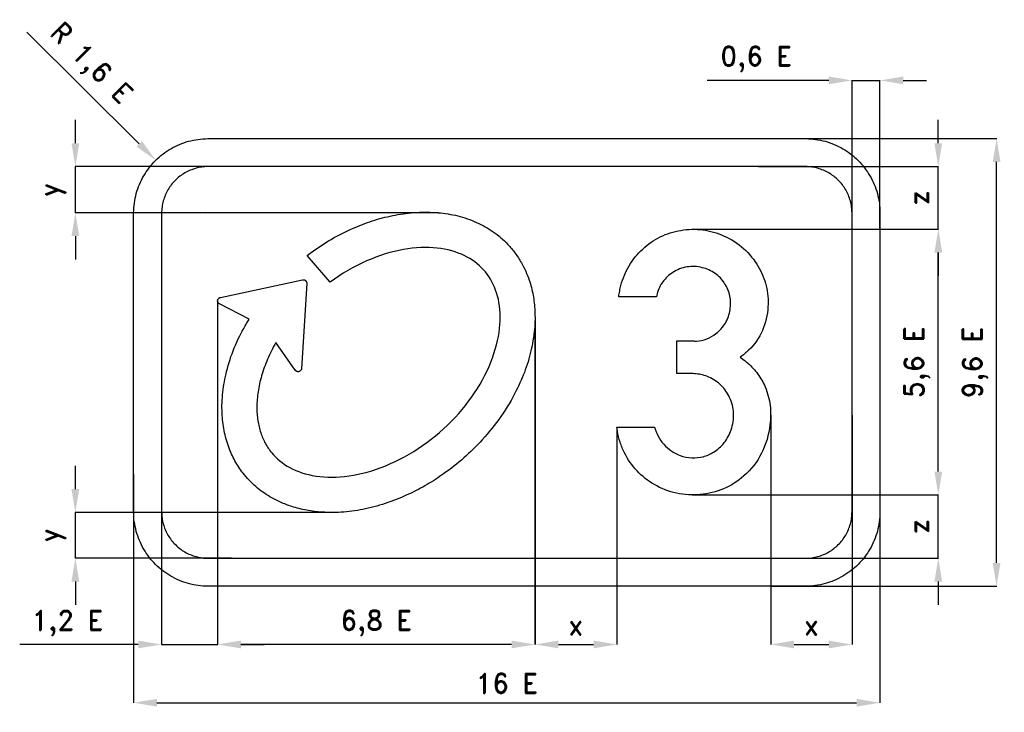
# Model space of a CAD drawing. Header units: millimetres. Extents: x -314 to 953, y 1822 to 3788.
# Tile 2 of 2: x -314 to 953, y 2897 to 3788. Entities that reach past the tile are written whole.
import ezdxf

# ---------------------------------------------------------------- set-up
doc = ezdxf.new("R2010")
doc.units = ezdxf.units.MM
doc.header["$LTSCALE"] = 5
doc.layers.add('Kóty', color=2, linetype='Continuous')
doc.layers.add('Značka', color=7, linetype='Continuous')
doc.styles.get("Standard").update_dxf_attribs({"font": 'romand.shx', "height": 25})
doc.dimstyles.get("Standard").update_dxf_attribs({"dimtxt": 25, "dimasz": 30, "dimexe": 0.18, "dimexo": 0.0625, "dimgap": 12.5, "dimtad": 1, "dimdec": 0, "dimzin": 0, "dimdsep": 46, "dimtxsty": 'Standard', "dimcen": 0.09, "dimadec": 0, "dimazin": 0, "dimtfac": 1, "dimtdec": 0, "dimtofl": 0, "dimtmove": 0, "dimatfit": 3, "dimfxl": 1, "dimtolj": 1, "dimtzin": 0, "dimarcsym": 0})

# ---------------------------------------------------------------- blocks, each defined once
blk = doc.blocks.new('*D0')
at = {"layer": 'Defpoints', "color": 0, "transparency": 16777216}
for p in [(-138.8, 3607.2), (-74.3, 3543)]:
    blk.add_point(p, dxfattribs=at)
at = {"layer": 'Kóty', "color": 0, "lineweight": -2, "transparency": 16777216}
for p, q in [((-304.5, 3772.1), (-160, 3628.3)), ((-74.4, 3543), (-74.2, 3543)), ((-74.3, 3542.9), (-74.3, 3543.1))]:
    blk.add_line(p, q, dxfattribs=at)
at = {"layer": 'Kóty', "color": 0, "transparency": 16777216}
blk.add_solid([(-156.5, 3631.9), (-163.6, 3624.8), (-138.8, 3607.2)], dxfattribs=at)
at = {"layer": 'Kóty', "color": 0, "transparency": 16777216, "insert": (-223.6, 3730.2), "char_height": 25, "attachment_point": 5, "rotation": 315.1372}
blk.add_mtext('\\A1;R 1,6 E', dxfattribs=at)
blk = doc.blocks.new('*D2')
at = {"layer": 'Defpoints', "color": 0, "transparency": 16777216}
for p in [(550.7, 3518.4), (867.8, 3518.4), (551.4, 3176.5)]:
    blk.add_point(p, dxfattribs=at)
at = {"layer": 'Kóty', "color": 0, "lineweight": -2, "transparency": 16777216}
for p, q in [((550.7, 3518.4), (868, 3518.4)), ((867.8, 3206.5), (867.8, 3488.4)), ((551.4, 3176.5), (868, 3176.5))]:
    blk.add_line(p, q, dxfattribs=at)
at = {"layer": 'Kóty', "color": 0, "transparency": 16777216}
for points in [[(862.8, 3488.4), (872.8, 3488.4), (867.8, 3518.4)], [(862.8, 3206.5), (872.8, 3206.5), (867.8, 3176.5)]]:
    blk.add_solid(points, dxfattribs=at)
at = {"layer": 'Kóty', "color": 0, "transparency": 16777216, "insert": (840.4, 3347.4), "char_height": 25, "attachment_point": 5, "rotation": 90}
blk.add_mtext('\\A1;5,6 E', dxfattribs=at)
blk = doc.blocks.new('*D3')
at = {"layer": 'Defpoints', "color": 0, "transparency": 16777216}
for p in [(652.6, 3635), (942.8, 3635), (652.6, 3059)]:
    blk.add_point(p, dxfattribs=at)
at = {"layer": 'Kóty', "color": 0, "lineweight": -2, "transparency": 16777216}
for p, q in [((652.6, 3635), (943, 3635)), ((942.8, 3089), (942.8, 3605)), ((652.6, 3059), (943, 3059))]:
    blk.add_line(p, q, dxfattribs=at)
at = {"layer": 'Kóty', "color": 0, "transparency": 16777216}
for points in [[(937.8, 3605), (947.8, 3605), (942.8, 3635)], [(937.8, 3089), (947.8, 3089), (942.8, 3059)]]:
    blk.add_solid(points, dxfattribs=at)
at = {"layer": 'Kóty', "color": 0, "transparency": 16777216, "insert": (915.4, 3347), "char_height": 25, "attachment_point": 5, "rotation": 90}
blk.add_mtext('\\A1;9,6 E', dxfattribs=at)
blk = doc.blocks.new('*D4')
at = {"layer": 'Defpoints', "color": 0, "transparency": 16777216}
for p in [(349.1, 3401.5), (454.4, 3263.7), (454.4, 2984)]:
    blk.add_point(p, dxfattribs=at)
at = {"layer": 'Kóty', "color": 0, "lineweight": -2, "transparency": 16777216}
for p, q in [((349.1, 3401.5), (349.1, 2983.8)), ((454.4, 3263.6), (454.4, 2983.8)), ((379.1, 2984), (424.4, 2984))]:
    blk.add_line(p, q, dxfattribs=at)
at = {"layer": 'Kóty', "color": 0, "transparency": 16777216}
for points in [[(379.1, 2989), (379.1, 2979), (349.1, 2984)], [(424.4, 2989), (424.4, 2979), (454.4, 2984)]]:
    blk.add_solid(points, dxfattribs=at)
at = {"layer": 'Kóty', "color": 0, "transparency": 16777216, "insert": (401.7, 3009), "char_height": 25, "attachment_point": 5}
blk.add_mtext('\\A1;x', dxfattribs=at)
blk = doc.blocks.new('*D5')
at = {"layer": 'Defpoints', "color": 0, "transparency": 16777216}
for p in [(652.2, 3279), (756.8, 3279), (756.8, 2984)]:
    blk.add_point(p, dxfattribs=at)
at = {"layer": 'Kóty', "color": 0, "lineweight": -2, "transparency": 16777216}
for p, q in [((652.2, 3279), (652.2, 2983.8)), ((756.8, 3279), (756.8, 2983.8)), ((682.2, 2984), (726.8, 2984))]:
    blk.add_line(p, q, dxfattribs=at)
at = {"layer": 'Kóty', "color": 0, "transparency": 16777216}
for points in [[(682.2, 2989), (682.2, 2979), (652.2, 2984)], [(726.8, 2989), (726.8, 2979), (756.8, 2984)]]:
    blk.add_solid(points, dxfattribs=at)
at = {"layer": 'Kóty', "color": 0, "transparency": 16777216, "insert": (704.5, 3009), "char_height": 25, "attachment_point": 5}
blk.add_mtext('\\A1;x', dxfattribs=at)
blk = doc.blocks.new('*D6')
at = {"layer": 'Defpoints', "color": 0, "transparency": 16777216}
for p in [(756.8, 3710), (756.8, 3519.8), (792.8, 3519.8)]:
    blk.add_point(p, dxfattribs=at)
at = {"layer": 'Kóty', "color": 0, "lineweight": -2, "transparency": 16777216}
for p, q in [((726.8, 3710), (570.6, 3710)), ((756.8, 3519.8), (756.8, 3710.1)), ((792.8, 3519.8), (792.8, 3710.1)), ((822.8, 3710), (852.8, 3710))]:
    blk.add_line(p, q, dxfattribs=at)
at = {"layer": 'Kóty', "color": 0, "transparency": 16777216}
for points in [[(726.8, 3715), (726.8, 3705), (756.8, 3710)], [(822.8, 3715), (822.8, 3705), (792.8, 3710)]]:
    blk.add_solid(points, dxfattribs=at)
at = {"layer": 'Kóty', "color": 0, "transparency": 16777216, "insert": (633.7, 3737.3), "char_height": 25, "attachment_point": 5}
blk.add_mtext('\\A1;0,6 E', dxfattribs=at)
blk = doc.blocks.new('*D7')
at = {"layer": 'Defpoints', "color": 0, "transparency": 16777216}
for p in [(-167.2, 3202.7), (792.8, 3202.7), (792.8, 2909)]:
    blk.add_point(p, dxfattribs=at)
at = {"layer": 'Kóty', "color": 0, "lineweight": -2, "transparency": 16777216}
for p, q in [((-167.2, 3202.7), (-167.2, 2908.8)), ((792.8, 3202.7), (792.8, 2908.8)), ((-137.2, 2909), (762.8, 2909))]:
    blk.add_line(p, q, dxfattribs=at)
at = {"layer": 'Kóty', "color": 0, "transparency": 16777216}
for points in [[(-137.2, 2914), (-137.2, 2904), (-167.2, 2909)], [(762.8, 2914), (762.8, 2904), (792.8, 2909)]]:
    blk.add_solid(points, dxfattribs=at)
at = {"layer": 'Kóty', "color": 0, "transparency": 16777216, "insert": (312.8, 2934), "char_height": 25, "attachment_point": 5}
blk.add_mtext('\\A1;16 E', dxfattribs=at)
blk = doc.blocks.new('*D16')
at = {"layer": 'Defpoints', "color": 0, "transparency": 16777216}
for p in [(-59.2, 3426.3), (349, 3400.6), (-59.2, 2984)]:
    blk.add_point(p, dxfattribs=at)
at = {"layer": 'Kóty', "color": 0, "lineweight": -2, "transparency": 16777216}
for p, q in [((-59.2, 3426.2), (-59.2, 2983.8)), ((349, 3400.5), (349, 2983.8)), ((319, 2984), (-29.2, 2984))]:
    blk.add_line(p, q, dxfattribs=at)
at = {"layer": 'Kóty', "color": 0, "transparency": 16777216}
for points in [[(-29.2, 2989), (-29.2, 2979), (-59.2, 2984)], [(319, 2989), (319, 2979), (349, 2984)]]:
    blk.add_solid(points, dxfattribs=at)
at = {"layer": 'Kóty', "color": 0, "transparency": 16777216, "insert": (144.9, 3011.3), "char_height": 25, "attachment_point": 5}
blk.add_mtext('\\A1;6,8 E', dxfattribs=at)
blk = doc.blocks.new('*D17')
at = {"layer": 'Defpoints', "color": 0, "transparency": 16777216}
for p in [(-59.2, 3426.8), (-131.2, 3178.5), (-131.2, 2984)]:
    blk.add_point(p, dxfattribs=at)
at = {"layer": 'Kóty', "color": 0, "lineweight": -2, "transparency": 16777216}
for p, q in [((-59.2, 3426.7), (-59.2, 2983.8)), ((-131.2, 3178.5), (-131.2, 2983.8)), ((-161.2, 2984), (-313.8, 2984)), ((-29.2, 2984), (0.8, 2984))]:
    blk.add_line(p, q, dxfattribs=at)
at = {"layer": 'Kóty', "color": 0, "transparency": 16777216}
for points in [[(-161.2, 2989), (-161.2, 2979), (-131.2, 2984)], [(-29.2, 2989), (-29.2, 2979), (-59.2, 2984)]]:
    blk.add_solid(points, dxfattribs=at)
at = {"layer": 'Kóty', "color": 0, "transparency": 16777216, "insert": (-252.5, 3011.3), "char_height": 25, "attachment_point": 5}
blk.add_mtext('\\A1;1,2 E', dxfattribs=at)
blk = doc.blocks.new('*D18')
at = {"layer": 'Defpoints', "color": 0, "transparency": 16777216}
for p in [(636.4, 3599), (867.8, 3599), (636.4, 3518.4)]:
    blk.add_point(p, dxfattribs=at)
at = {"layer": 'Kóty', "color": 0, "lineweight": -2, "transparency": 16777216}
for p, q in [((867.8, 3629), (867.8, 3659)), ((636.4, 3599), (868, 3599)), ((636.4, 3518.4), (868, 3518.4)), ((867.8, 3488.4), (867.8, 3458.4))]:
    blk.add_line(p, q, dxfattribs=at)
at = {"layer": 'Kóty', "color": 0, "transparency": 16777216}
for points in [[(862.8, 3629), (872.8, 3629), (867.8, 3599)], [(862.8, 3488.4), (872.8, 3488.4), (867.8, 3518.4)]]:
    blk.add_solid(points, dxfattribs=at)
at = {"layer": 'Kóty', "color": 0, "transparency": 16777216, "insert": (842.8, 3558.7), "char_height": 25, "attachment_point": 5, "rotation": 90}
blk.add_mtext('\\A1;z', dxfattribs=at)
blk = doc.blocks.new('*D19')
at = {"layer": 'Defpoints', "color": 0, "transparency": 16777216}
for p in [(681.3, 3176.5), (681.3, 3095), (867.8, 3095)]:
    blk.add_point(p, dxfattribs=at)
at = {"layer": 'Kóty', "color": 0, "lineweight": -2, "transparency": 16777216}
for p, q in [((867.8, 3206.5), (867.8, 3236.5)), ((681.4, 3176.5), (868, 3176.5)), ((681.4, 3095), (868, 3095)), ((867.8, 3065), (867.8, 3035))]:
    blk.add_line(p, q, dxfattribs=at)
at = {"layer": 'Kóty', "color": 0, "transparency": 16777216}
for points in [[(862.8, 3206.5), (872.8, 3206.5), (867.8, 3176.5)], [(862.8, 3065), (872.8, 3065), (867.8, 3095)]]:
    blk.add_solid(points, dxfattribs=at)
at = {"layer": 'Kóty', "color": 0, "transparency": 16777216, "insert": (842.8, 3135.7), "char_height": 25, "attachment_point": 5, "rotation": 90}
blk.add_mtext('\\A1;z', dxfattribs=at)

msp = doc.modelspace()

# ---------------------------------------------------------------- linework, layer by layer
at = {"layer": 'Kóty'}
for p, q in [((-242.2, 3629), (-242.2, 3659)), ((-45.4, 3599), (-242.4, 3599)), ((224.4, 3539.6), (-242.4, 3539.6)), ((-242.2, 3509.6), (-242.2, 3479.6)), ((-242.2, 3183.9), (-242.2, 3213.9)), ((95.2, 3153.9), (-242.4, 3153.9)), ((-41.4, 3095), (-242.4, 3095)), ((-242.2, 3065), (-242.2, 3035))]:
    msp.add_line(p, q, dxfattribs=at)
for points in [[(756.8, 3710), (792.8, 3710)], [(-242.2, 3539.6), (-242.2, 3599)], [(867.8, 3518.4), (867.8, 3599)], [(867.8, 3095), (867.8, 3176.5)], [(-242.2, 3095), (-242.2, 3153.9)], [(-131.2, 2984), (-59.1, 2984)]]:
    msp.add_lwpolyline(points, dxfattribs=at)
for points in [[(-247.2, 3629), (-237.2, 3629), (-242.2, 3599)], [(-247.2, 3509.6), (-237.2, 3509.6), (-242.2, 3539.6)], [(-247.2, 3183.9), (-237.2, 3183.9), (-242.2, 3153.9)], [(-247.2, 3065), (-237.2, 3065), (-242.2, 3095)]]:
    msp.add_solid(points, dxfattribs=at)
at = {"layer": 'Značka', "color": 3}
for points in [[(-71.2, 3059), (-71.6, 3059), (-71.9, 3059, -0.03218), (-84.3, 3059.8, -0.035443), (-96.5, 3062.4, -0.036267), (-108.3, 3066.4, -0.03442), (-119.4, 3072, -0.033722), (-129.7, 3078.9, -0.034084), (-139.1, 3087.1, -0.034209), (-147.3, 3096.4, -0.03423), (-154.2, 3106.7, -0.034044), (-159.8, 3117.9, -0.033412), (-163.8, 3129.6, -0.034127), (-166.4, 3141.8, -0.036745), (-167.2, 3154.2), (-167.2, 3154.6), (-167.2, 3155), (-167.2, 3539), (-167.2, 3539.3), (-167.2, 3539.7, -0.03218), (-166.3, 3552.1, -0.035444), (-163.8, 3564.3, -0.036266), (-159.8, 3576.1, -0.034423), (-154.2, 3587.2, -0.033726), (-147.3, 3597.5, -0.034085), (-139.1, 3606.8, -0.034211), (-129.8, 3615.1, -0.034232), (-119.4, 3622, -0.034046), (-108.3, 3627.5, -0.033415), (-96.5, 3631.6, -0.034131), (-84.3, 3634.1, -0.036748), (-71.9, 3635), (-71.6, 3635), (-71.2, 3635), (696.8, 3635), (697.2, 3635), (697.6, 3635, -0.032183), (710, 3634.1, -0.035441), (722.1, 3631.6, -0.03627), (733.9, 3627.6, -0.03442), (745, 3622, -0.033728), (755.4, 3615.1, -0.034082), (764.7, 3606.8, -0.034208), (772.9, 3597.5, -0.034233), (779.8, 3587.2, -0.034047), (785.4, 3576.1, -0.033414), (789.4, 3564.3, -0.034131), (792, 3552.1, -0.036748), (792.8, 3539.7), (792.8, 3539.3), (792.8, 3539), (792.8, 3155), (792.8, 3154.6), (792.8, 3154.2, -0.032183), (791.9, 3141.8, -0.035441), (789.4, 3129.6, -0.036269), (785.4, 3117.9, -0.034418), (779.8, 3106.7, -0.033724), (772.9, 3096.4, -0.034081), (764.7, 3087.1, -0.034206), (755.4, 3078.8, -0.03423), (745, 3072, -0.034045), (733.9, 3066.4, -0.033412), (722.1, 3062.4, -0.034128), (710, 3059.8, -0.036745), (697.6, 3059), (697.2, 3059), (696.8, 3059), (-71.2, 3059)], [(-71.2, 3059), (-71.6, 3059), (-71.9, 3059, -0.03218), (-84.3, 3059.8, -0.035443), (-96.5, 3062.4, -0.036267), (-108.3, 3066.4, -0.03442), (-119.4, 3072, -0.033722), (-129.7, 3078.9, -0.034084), (-139.1, 3087.1, -0.034209), (-147.3, 3096.4, -0.03423), (-154.2, 3106.7, -0.034044), (-159.8, 3117.9, -0.033412), (-163.8, 3129.6, -0.034127), (-166.4, 3141.8, -0.036745), (-167.2, 3154.2), (-167.2, 3154.6), (-167.2, 3155), (-167.2, 3539), (-167.2, 3539.3), (-167.2, 3539.7, -0.03218), (-166.3, 3552.1, -0.035444), (-163.8, 3564.3, -0.036266), (-159.8, 3576.1, -0.034423), (-154.2, 3587.2, -0.033726), (-147.3, 3597.5, -0.034085), (-139.1, 3606.8, -0.034211), (-129.8, 3615.1, -0.034232), (-119.4, 3622, -0.034046), (-108.3, 3627.5, -0.033415), (-96.5, 3631.6, -0.034131), (-84.3, 3634.1, -0.036748), (-71.9, 3635), (-71.6, 3635), (-71.2, 3635), (696.8, 3635), (697.2, 3635), (697.6, 3635, -0.032183), (710, 3634.1, -0.035441), (722.1, 3631.6, -0.03627), (733.9, 3627.6, -0.03442), (745, 3622, -0.033728), (755.4, 3615.1, -0.034082), (764.7, 3606.8, -0.034208), (772.9, 3597.5, -0.034233), (779.8, 3587.2, -0.034047), (785.4, 3576.1, -0.033414), (789.4, 3564.3, -0.034131), (792, 3552.1, -0.036748), (792.8, 3539.7), (792.8, 3539.3), (792.8, 3539), (792.8, 3155), (792.8, 3154.6), (792.8, 3154.2, -0.032183), (791.9, 3141.8, -0.035441), (789.4, 3129.6, -0.036269), (785.4, 3117.9, -0.034418), (779.8, 3106.7, -0.033724), (772.9, 3096.4, -0.034081), (764.7, 3087.1, -0.034206), (755.4, 3078.8, -0.03423), (745, 3072, -0.034045), (733.9, 3066.4, -0.033412), (722.1, 3062.4, -0.034128), (710, 3059.8, -0.036745), (697.6, 3059), (697.2, 3059), (696.8, 3059), (-71.2, 3059)], [(-71.2, 3095), (696.8, 3095), (697.1, 3095), (697.3, 3095, 0.03218), (705, 3095.5, 0.035443), (712.6, 3097.1, 0.036267), (720, 3099.6, 0.034426), (727, 3103.1, 0.033723), (733.4, 3107.4, 0.034082), (739.2, 3112.5, 0.034204), (744.4, 3118.4, 0.034223), (748.7, 3124.8, 0.034047), (752.2, 3131.8, 0.033416), (754.7, 3139.1, 0.034129), (756.3, 3146.7, 0.036741), (756.8, 3154.5), (756.8, 3154.7), (756.8, 3155), (756.8, 3539), (756.8, 3539.2), (756.8, 3539.4, 0.032179), (756.3, 3547.2, 0.03545), (754.7, 3554.8, 0.036265), (752.2, 3562.2, 0.034416), (748.7, 3569.1, 0.033726), (744.4, 3575.6, 0.034082), (739.2, 3581.4, 0.034203), (733.4, 3586.5, 0.034226), (727, 3590.8, 0.034049), (720, 3594.3, 0.033417), (712.6, 3596.8, 0.034126), (705, 3598.4, 0.036741), (697.3, 3599), (697.1, 3599), (696.8, 3599), (-71.2, 3599), (-71.4, 3599), (-71.7, 3599, 0.032179), (-79.4, 3598.4, 0.03545), (-87, 3596.8, 0.036267), (-94.4, 3594.3, 0.034416), (-101.3, 3590.8, 0.033724), (-107.8, 3586.5, 0.034085), (-113.6, 3581.4, 0.034207), (-118.8, 3575.6, 0.034232), (-123.1, 3569.1, 0.034047), (-126.5, 3562.2, 0.033413), (-129.1, 3554.8, 0.034127), (-130.7, 3547.2, 0.036744), (-131.2, 3539.4), (-131.2, 3539.2), (-131.2, 3539), (-131.2, 3155), (-131.2, 3154.7), (-131.2, 3154.5, 0.03218), (-130.6, 3146.7, 0.035444), (-129.1, 3139.1, 0.036267), (-126.6, 3131.8, 0.034421), (-123.1, 3124.8, 0.033721), (-118.8, 3118.4, 0.034085), (-113.6, 3112.5, 0.034208), (-107.8, 3107.4, 0.034229), (-101.3, 3103.1, 0.034044), (-94.4, 3099.6, 0.033413), (-87, 3097.1, 0.034127), (-79.4, 3095.5, 0.036744), (-71.7, 3095), (-71.4, 3095), (-71.2, 3095)], [(-56.7, 3422.2), (-56.8, 3422.2), (-56.8, 3422.3), (-56.9, 3422.3), (-57, 3422.4), (-57.1, 3422.4), (-57.1, 3422.4), (-57.1, 3422.4), (-57.1, 3422.4), (-57.2, 3422.5), (-57.2, 3422.5), (-57.3, 3422.5), (-57.3, 3422.6), (-57.4, 3422.6), (-57.4, 3422.6), (-57.5, 3422.7), (-57.5, 3422.7), (-57.5, 3422.7), (-57.5, 3422.7), (-57.5, 3422.7), (-57.5, 3422.7), (-57.6, 3422.8), (-57.6, 3422.8), (-57.7, 3422.8), (-57.7, 3422.9), (-57.7, 3422.9), (-57.8, 3422.9), (-57.8, 3423), (-57.9, 3423), (-57.9, 3423.1), (-57.9, 3423.1), (-58, 3423.1), (-58, 3423.1), (-58, 3423.1), (-58, 3423.1), (-58, 3423.2), (-58, 3423.2), (-58.1, 3423.3), (-58.1, 3423.3), (-58.1, 3423.3), (-58.2, 3423.4), (-58.2, 3423.4), (-58.2, 3423.5), (-58.3, 3423.5), (-58.3, 3423.6), (-58.3, 3423.6), (-58.3, 3423.6), (-58.3, 3423.6), (-58.3, 3423.6), (-58.4, 3423.6), (-58.4, 3423.7), (-58.4, 3423.7), (-58.5, 3423.8), (-58.5, 3423.8), (-58.5, 3423.9), (-58.5, 3423.9), (-58.6, 3424), (-58.6, 3424), (-58.6, 3424.1), (-58.6, 3424.1), (-58.6, 3424.1), (-58.6, 3424.1), (-58.7, 3424.1), (-58.7, 3424.1), (-58.7, 3424.2), (-58.7, 3424.2), (-58.7, 3424.3), (-58.8, 3424.3), (-58.8, 3424.4), (-58.8, 3424.4), (-58.8, 3424.5), (-58.9, 3424.6), (-58.9, 3424.6), (-58.9, 3424.6), (-58.9, 3424.6), (-58.9, 3424.6), (-58.9, 3424.6), (-58.9, 3424.7), (-58.9, 3424.7), (-58.9, 3424.8), (-59, 3424.8), (-59, 3424.9), (-59, 3424.9), (-59, 3425), (-59, 3425.1), (-59, 3425.1), (-59.1, 3425.2), (-59.1, 3425.2), (-59.1, 3425.2), (-59.1, 3425.2), (-59.1, 3425.2), (-59.1, 3425.3), (-59.1, 3425.3), (-59.1, 3425.4), (-59.1, 3425.4), (-59.1, 3425.5), (-59.1, 3425.5), (-59.1, 3425.6), (-59.1, 3425.6), (-59.2, 3425.7), (-59.2, 3425.8), (-59.2, 3425.8), (-59.2, 3425.8), (-59.2, 3425.8), (-59.2, 3425.8), (-59.2, 3425.8), (-59.2, 3425.9), (-59.2, 3425.9), (-59.2, 3426), (-59.2, 3426.1), (-59.2, 3426.1), (-59.2, 3426.2), (-59.2, 3426.2), (-59.2, 3426.3), (-59.2, 3426.4), (-59.2, 3426.4), (-59.2, 3426.4), (-59.2, 3426.4), (-59.2, 3426.4), (-59.2, 3426.4), (-59.2, 3426.5), (-59.2, 3426.5), (-59.2, 3426.6, -0.003328), (-59.2, 3426.6), (-59.2, 3426.7), (-59.2, 3426.8), (-59.1, 3426.8), (-59.1, 3426.9), (-59.1, 3426.9), (-59.1, 3427), (-59.1, 3427), (-59.1, 3427), (-59.1, 3427), (-59.1, 3427), (-59.1, 3427.1), (-59.1, 3427.1), (-59.1, 3427.2), (-59.1, 3427.2), (-59.1, 3427.3), (-59.1, 3427.4), (-59, 3427.4), (-59, 3427.5), (-59, 3427.5), (-59, 3427.5), (-59, 3427.5), (-58.8, 3428.1), (-58.5, 3428.6), (-58.2, 3429.1), (-57.8, 3429.5), (-57.3, 3429.9), (-56.8, 3430.2), (-56.8, 3430.2), (-56.8, 3430.3), (-56.8, 3430.3), (-56.7, 3430.3), (-56.7, 3430.3), (-56.7, 3430.3), (-56.6, 3430.4), (-56.5, 3430.4), (-56.5, 3430.4), (-56.4, 3430.4), (-56.4, 3430.5), (-56.3, 3430.5), (-56.3, 3430.5), (-56.3, 3430.5), (-56.3, 3430.5), (-56.3, 3430.5), (-56.2, 3430.5), (-56.2, 3430.5), (-56.2, 3430.6), (-56.1, 3430.6), (-56.1, 3430.6), (-56, 3430.6), (-55.9, 3430.6), (-55.9, 3430.6), (-55.8, 3430.7), (-55.8, 3430.7), (-55.8, 3430.7), (-55.7, 3430.7), (-55.7, 3430.7), (-55.6, 3430.7), (50, 3453.4), (50.1, 3453.4), (50.1, 3453.4), (50.6, 3453.5), (50.6, 3453.5), (50.6, 3453.5), (50.7, 3453.5), (50.7, 3453.5), (50.7, 3453.5), (50.8, 3453.5), (50.8, 3453.5), (50.9, 3453.5), (50.9, 3453.5), (51, 3453.5), (51, 3453.5), (51.1, 3453.5), (51.1, 3453.5), (51.1, 3453.5), (51.1, 3453.5), (51.1, 3453.5), (51.2, 3453.5), (51.2, 3453.5), (51.3, 3453.5), (51.3, 3453.5), (51.4, 3453.5), (51.4, 3453.5), (51.5, 3453.5), (51.5, 3453.5), (51.6, 3453.4), (51.7, 3453.4), (51.7, 3453.4), (51.7, 3453.4), (51.7, 3453.4), (51.7, 3453.4), (51.7, 3453.4), (51.8, 3453.4), (51.8, 3453.4), (51.9, 3453.4), (51.9, 3453.4), (52, 3453.4), (52, 3453.4), (52.1, 3453.3), (52.2, 3453.3), (52.2, 3453.3), (52.2, 3453.3), (52.2, 3453.3), (52.2, 3453.3), (52.3, 3453.3), (52.3, 3453.3), (52.4, 3453.3), (52.4, 3453.2), (52.4, 3453.2), (52.5, 3453.2), (52.6, 3453.2), (52.6, 3453.2), (52.7, 3453.1), (52.7, 3453.1), (52.8, 3453.1), (52.8, 3453.1), (52.8, 3453.1), (52.8, 3453.1), (52.8, 3453.1), (52.9, 3453.1), (52.9, 3453), (52.9, 3453), (53, 3453), (53, 3453), (53.1, 3452.9), (53.1, 3452.9), (53.2, 3452.9), (53.2, 3452.9), (53.3, 3452.8), (53.3, 3452.8), (53.3, 3452.8), (53.3, 3452.8), (53.3, 3452.8), (53.4, 3452.8), (53.4, 3452.7), (53.4, 3452.7), (53.5, 3452.7), (53.5, 3452.7), (53.6, 3452.6), (53.6, 3452.6), (53.7, 3452.6), (53.7, 3452.5), (53.8, 3452.5), (53.8, 3452.5), (53.8, 3452.5), (53.8, 3452.5), (53.8, 3452.5), (53.8, 3452.4), (53.9, 3452.4), (53.9, 3452.4), (53.9, 3452.3), (54, 3452.3), (54, 3452.2), (54.1, 3452.2), (54.1, 3452.2), (54.2, 3452.1), (54.2, 3452.1), (54.2, 3452.1), (54.2, 3452.1), (54.2, 3452), (54.2, 3452), (54.3, 3452), (54.3, 3452), (54.3, 3451.9), (54.3, 3451.9), (54.4, 3451.9), (54.4, 3451.8), (54.5, 3451.8), (54.5, 3451.7), (54.5, 3451.7), (54.6, 3451.6), (54.6, 3451.6), (54.6, 3451.6), (54.6, 3451.6), (54.6, 3451.6), (54.6, 3451.5), (54.6, 3451.5), (54.7, 3451.5), (54.7, 3451.4), (54.7, 3451.4), (54.8, 3451.3), (54.8, 3451.3), (54.8, 3451.2), (54.8, 3451.2), (54.9, 3451.1), (54.9, 3451.1), (54.9, 3451.1), (54.9, 3451.1), (54.9, 3451.1), (54.9, 3451), (54.9, 3451), (55, 3450.9), (55, 3450.9), (55, 3450.8), (55, 3450.8), (55.1, 3450.7), (55.1, 3450.7), (55.1, 3450.6), (55.1, 3450.6), (55.1, 3450.6), (55.1, 3450.5), (55.1, 3450.5), (55.1, 3450.5), (55.1, 3450.5), (55.2, 3450.4), (55.2, 3450.4), (55.2, 3450.3), (55.2, 3450.3), (55.2, 3450.2), (55.2, 3450.2), (55.3, 3450.1), (55.3, 3450.1), (55.3, 3450), (55.3, 3450), (55.3, 3450), (55.3, 3450), (55.3, 3450), (55.3, 3449.9), (55.3, 3449.9), (55.3, 3449.8), (55.3, 3449.8), (55.3, 3449.7), (55.4, 3449.7), (55.4, 3449.6), (55.4, 3449.5), (55.4, 3449.5), (55.4, 3449.4), (55.4, 3449.4), (55.4, 3449.4), (55.4, 3449.4), (55.4, 3449.4), (55.4, 3449.3), (55.4, 3449.3), (55.4, 3449.2), (55.4, 3449.2), (55.4, 3449.1), (55.4, 3449.1), (55.4, 3449), (55.4, 3448.9), (55.4, 3448.9), (55.4, 3448.8), (55.4, 3448.8), (55.4, 3448.8), (55.4, 3448.7), (55.4, 3448.7), (48.8, 3339.3), (48.8, 3339.3), (48.8, 3339.2), (48.8, 3339.1), (48.8, 3339), (48.7, 3338.4), (48.5, 3337.8), (48.2, 3337.3), (47.9, 3336.8), (47.5, 3336.4), (47, 3336), (46.6, 3335.7), (46, 3335.4), (45.5, 3335.2), (44.9, 3335.1), (44.3, 3335.1), (43.7, 3335.1), (43.7, 3335.1), (43.7, 3335.1), (43.7, 3335.1), (43.6, 3335.1), (43.6, 3335.1), (43.5, 3335.2), (43.5, 3335.2), (43.4, 3335.2), (43.3, 3335.2), (43.3, 3335.2), (43.2, 3335.2), (43.2, 3335.2), (43.2, 3335.2), (43.2, 3335.2), (43.1, 3335.2), (43.1, 3335.2), (43.1, 3335.3), (43, 3335.3), (43, 3335.3), (43, 3335.3), (42.9, 3335.3), (42.8, 3335.3), (42.8, 3335.4), (42.7, 3335.4), (42.7, 3335.4), (42.6, 3335.4), (42.6, 3335.4), (42.6, 3335.4), (42.6, 3335.4), (42.6, 3335.4), (42.5, 3335.5), (42.5, 3335.5), (42.4, 3335.5), (42.4, 3335.5), (42.4, 3335.6), (42.3, 3335.6), (42.3, 3335.6), (42.2, 3335.6), (42.1, 3335.7), (42.1, 3335.7), (42.1, 3335.7), (42.1, 3335.7), (42.1, 3335.7), (42.1, 3335.7), (42, 3335.7), (42, 3335.8), (41.9, 3335.8), (41.9, 3335.8), (41.8, 3335.9), (41.8, 3335.9), (41.8, 3335.9), (41.7, 3336), (41.7, 3336), (41.6, 3336), (41.6, 3336), (41.6, 3336), (41.6, 3336.1), (41.6, 3336.1), (41.5, 3336.1), (41.5, 3336.1), (41.5, 3336.1), (41.4, 3336.2), (41.4, 3336.2), (41.3, 3336.3), (41.3, 3336.3), (41.3, 3336.3), (41.2, 3336.4), (41.2, 3336.4), (41.2, 3336.4), (41.2, 3336.4), (41.1, 3336.4), (41.1, 3336.5), (41.1, 3336.5), (41.1, 3336.5), (41, 3336.6), (41, 3336.6), (41, 3336.6), (40.9, 3336.7), (40.9, 3336.7), (40.9, 3336.8), (40.8, 3336.8), (40.8, 3336.9), (40.8, 3336.9), (40.8, 3336.9), (40.7, 3336.9), (40.7, 3337), (15.7, 3372.7), (14.2, 3370.1), (12.8, 3367.4), (11.4, 3364.7), (10, 3362), (8.7, 3359.3), (7.4, 3356.6), (6.2, 3353.9), (5, 3351.2), (3.9, 3348.5), (2.8, 3345.8), (1.8, 3343.1), (0.8, 3340.5), (-0.1, 3337.8), (-1, 3335.1), (-1.9, 3332.5), (-2.6, 3329.9), (-3.4, 3327.2), (-4.1, 3324.6), (-4.7, 3322), (-5.3, 3319.4), (-5.9, 3316.9), (-6.4, 3314.3), (-6.8, 3311.8), (-7.2, 3309.3), (-7.6, 3306.8), (-7.9, 3304.3), (-8.1, 3301.8), (-8.3, 3299.4), (-8.5, 3297), (-8.6, 3294.6), (-8.7, 3292.2), (-8.8, 3289.9), (-8.8, 3287.6), (-8.7, 3285.3), (-8.6, 3283.1), (-8.5, 3280.9), (-8.3, 3278.7), (-8.1, 3276.5), (-7.8, 3274.4), (-7.5, 3272.3), (-7.2, 3270.2), (-6.8, 3268.1), (-6.4, 3266.1), (-5.9, 3264.1), (-5.5, 3262.2), (-4.9, 3260.3), (-4.4, 3258.4), (-3.8, 3256.5), (-3.2, 3254.7), (-2.5, 3252.9), (-1.8, 3251.1), (-1.1, 3249.4), (-0.3, 3247.7), (0.5, 3246), (1.3, 3244.4), (2.2, 3242.8), (3, 3241.2), (4, 3239.6), (4.9, 3238.1), (5.9, 3236.6), (6.9, 3235.2), (8, 3233.7), (9, 3232.3), (10.2, 3230.9), (12.6, 3228.1), (15.2, 3225.4), (17.9, 3222.8), (20.7, 3220.3), (23.8, 3218), (26.9, 3215.8), (30.2, 3213.6), (33.7, 3211.7), (37.4, 3209.8), (41.2, 3208.1), (45.2, 3206.5), (49.3, 3205), (53.6, 3203.7), (58, 3202.6), (62.6, 3201.6), (67.4, 3200.8), (72.2, 3200.2), (77.3, 3199.7), (82.4, 3199.4), (87.7, 3199.3), (93.1, 3199.5), (98.6, 3199.8), (104.2, 3200.3), (109.9, 3201), (115.6, 3201.9), (121.5, 3203), (127.4, 3204.4), (133.3, 3205.9), (139.3, 3207.6), (145.3, 3209.6), (151.3, 3211.8), (157.3, 3214.1), (163.3, 3216.7), (169.3, 3219.4), (175.3, 3222.4), (181.3, 3225.5), (187.2, 3228.9), (193, 3232.4), (198.8, 3236.1), (204.5, 3239.9), (210.1, 3243.9), (215.6, 3248.1), (221, 3252.5), (226.3, 3256.9), (231.5, 3261.6), (236.6, 3266.3), (241.5, 3271.2), (246.2, 3276.2), (250.9, 3281.3), (255.3, 3286.5), (259.6, 3291.7), (263.7, 3297.1), (267.7, 3302.5), (271.4, 3308), (275, 3313.6), (278.4, 3319.1), (281.6, 3324.8), (284.5, 3330.4), (287.3, 3336), (289.9, 3341.7), (292.2, 3347.3), (294.4, 3352.9), (296.3, 3358.5), (298, 3364), (299.5, 3369.5), (300.8, 3375), (301.9, 3380.3), (302.8, 3385.6), (303.5, 3390.8), (303.9, 3395.9), (304.2, 3400.9), (304.3, 3405.8), (304.1, 3410.5), (303.8, 3415.2), (303.3, 3419.7), (302.7, 3424.1), (301.9, 3428.3), (300.9, 3432.4), (299.7, 3436.4), (298.4, 3440.2), (297, 3443.9), (295.4, 3447.5), (293.6, 3450.9), (291.8, 3454.2), (289.8, 3457.4), (287.6, 3460.5), (285.3, 3463.4), (282.9, 3466.2), (280.3, 3468.9), (277.6, 3471.5), (274.7, 3473.9), (271.7, 3476.3), (268.5, 3478.5), (265.2, 3480.6), (261.7, 3482.6), (258.1, 3484.5), (254.3, 3486.2), (250.3, 3487.8), (246.2, 3489.3), (241.9, 3490.6), (237.4, 3491.7), (232.8, 3492.7), (228.1, 3493.5), (223.2, 3494.1), (218.2, 3494.6), (213, 3494.8), (207.7, 3494.9), (202.3, 3494.8), (196.8, 3494.5), (191.2, 3494), (185.5, 3493.3), (179.8, 3492.4), (174, 3491.2), (168.1, 3489.9), (162.1, 3488.4), (156.2, 3486.6), (150.2, 3484.7), (144.1, 3482.5), (138.1, 3480.1), (132.1, 3477.6), (126.1, 3474.8), (120.1, 3471.8), (114.2, 3468.7), (108.3, 3465.4), (102.4, 3461.9), (96.7, 3458.2), (91, 3454.3), (85.4, 3450.3), (55.9, 3484.7), (60, 3487.7), (64.1, 3490.7, -0.026815), (90, 3507.2, -0.029815), (117.7, 3520.7, -0.028285), (143, 3530.2, -0.029684), (169.3, 3536.6, -0.033489), (196.8, 3540.1, -0.038728), (224.5, 3539.6, -0.040907), (249.7, 3535.6, -0.0471), (273.9, 3527.1, -0.049419), (295.4, 3515.1, -0.053293), (314, 3498.9, -0.03282), (323.5, 3487.7, -0.031512), (331.5, 3475.3, -0.025192), (337.1, 3464.4, -0.024217), (341.5, 3453, -0.037353), (346.6, 3433.6, -0.034389), (348.8, 3413.6, -0.037406), (348.4, 3389.5, -0.032616), (344.6, 3365.6, -0.0349), (336.6, 3337.5, -0.031154), (325, 3310.8, -0.037352), (305.3, 3277.5, -0.034583), (281.1, 3247.5, -0.028709), (257.5, 3224.1, -0.028811), (231.5, 3203.6, -0.022404), (210.2, 3189.8, -0.02289), (187.7, 3178, -0.028898), (159.9, 3166.6, -0.032129), (130.9, 3158.6, -0.03383), (103.1, 3154.4, -0.039107), (75.1, 3154.3, -0.030866), (55.4, 3156.7, -0.033752), (36.2, 3161.6, -0.014672), (28.9, 3164.1, -0.016368), (21.7, 3167.1, -0.006438), (18.2, 3168.8, -0.002144), (14.8, 3170.5, -0.002027), (11.4, 3172.3, -0.006082), (8.1, 3174.2, -0.023683), (-1.2, 3180.2, -0.024144), (-9.9, 3187.1, -0.026259), (-18.6, 3195.4, -0.026165), (-26.4, 3204.5, -0.040574), (-36.9, 3220.4, -0.039313), (-44.7, 3237.8, -0.043193), (-50.8, 3259.3, -0.038294), (-53.4, 3281.6, -0.040961), (-52.5, 3308.7, -0.035091), (-47.6, 3335.4, -0.037269), (-37.8, 3365.7, -0.036284), (-23.7, 3394.3, -0.004156), (-21.3, 3398.5), (-18.8, 3402.7), (-56.7, 3422.2)], [(502.9, 3263.7), (504.2, 3259.7, 0.016114), (505.7, 3255.9, 0.066966), (512.4, 3244.4, 0.067348), (522, 3235, 0.079617), (535.6, 3227.3, 0.083502), (550.8, 3224.3, 0.078726), (565.3, 3225.7, 0.077307), (578.6, 3231.5, 0.094871), (592.5, 3243.8, 0.087407), (601.2, 3260.4, 0.097387), (604.4, 3281.4, 0.104439), (599.3, 3301.9, 0.094858), (588.5, 3317.5, 0.095662), (572.8, 3328, 0.045598), (564.6, 3330.9, 0.043317), (556.2, 3332.3, 0.0071), (554.3, 3332.5), (552.3, 3332.6), (531.6, 3332.6), (531.6, 3374.6), (553.1, 3374.6, 0.003333), (554.9, 3374.5, 0.009976), (556.7, 3374.5, 0.089506), (569.9, 3377.2, 0.078179), (581.8, 3384.2, 0.098563), (593.9, 3397.7, 0.099799), (599.9, 3414.8, 0.096867), (599.8, 3432.4, 0.09869), (593, 3448.6, 0.10056), (580.7, 3461.6, 0.097637), (564.2, 3468.9, 0.106012), (544.6, 3469.9, 0.108976), (526.3, 3462.7, 0.096322), (513.5, 3450.9, 0.100255), (506.2, 3435.4), (505.8, 3433.5), (505.3, 3431.6), (456.7, 3431.6, -0.004905), (458, 3438.9, -0.014649), (459.6, 3446.1, -0.070912), (470.1, 3471.4, -0.076589), (487.6, 3492.8, -0.078961), (510.2, 3508.6, -0.076376), (536.5, 3516.9, -0.077801), (564.9, 3517.6, -0.077971), (592.2, 3509.7, -0.081009), (617.4, 3493.5, -0.080996), (636.1, 3470.3, -0.076304), (646.4, 3445.6, -0.079821), (648.7, 3418.7, -0.092082), (641.5, 3388.1, -0.105091), (623.7, 3362.8, -0.02058), (618.5, 3358.1, -0.00688), (613, 3353.6), (618.1, 3349.9, -0.015062), (623, 3345.9, -0.058051), (635.7, 3332, -0.058894), (645, 3315.4, -0.074885), (651.5, 3291.6, -0.064098), (651.2, 3266.5, -0.089412), (640.6, 3230.4, -0.101882), (617.7, 3201, -0.087335), (591.7, 3184.3, -0.080967), (561.7, 3177.1, -0.079651), (531, 3178.7, -0.082662), (502.6, 3189.9, -0.076823), (480.3, 3207.4, -0.076586), (464.2, 3230.6, -0.041096), (458.5, 3244.3, -0.040365), (455.1, 3258.6), (454.8, 3261.2), (454.4, 3263.7), (502.9, 3263.7)]]:
    msp.add_lwpolyline(points, format="xyb", dxfattribs=at)

# ---------------------------------------------------------------- texts
at = {"layer": 'Kóty', "char_height": 25, "attachment_point": 5, "rotation": 90}
for insert in [(-271.4, 3569.3), (-271.4, 3124.5)]:
    msp.add_mtext('\\A1;y', dxfattribs=dict(at, insert=insert))

# ---------------------------------------------------------------- dimensions: what is measured, and where the dimension line sits
at = {"layer": 'Kóty'}
dim = msp.add_radius_dim(center=(-74.3, 3543), mpoint=(-138.8, 3607.2), text='R 1,6 E', dimstyle='Standard', dxfattribs=at)
dim.commit()
dim.dimension.update_dxf_attribs({"geometry": '*D0', "text_midpoint": (-223.6, 3730.2)})
for base, p1, p2, text, picture, middle in [((756.8, 3710), (792.8, 3519.8), (756.8, 3519.8), '0,6 E', '*D6', (633.7, 3737.3)), ((-131.2, 2984), (-59.2, 3426.8), (-131.2, 3178.5), '1,2 E', '*D17', (-252.5, 3011.3)), ((-59.2, 2984), (349, 3400.6), (-59.2, 3426.3), '6,8 E', '*D16', (144.9, 3011.3)), ((454.4, 2984), (349.1, 3401.5), (454.4, 3263.7), 'x', '*D4', (401.7, 3009)), ((756.8, 2984), (652.2, 3279), (756.8, 3279), 'x', '*D5', (704.5, 3009)), ((792.8, 2909), (-167.2, 3202.7), (792.8, 3202.7), '16 E', '*D7', (312.8, 2934))]:
    dim = msp.add_linear_dim(base=base, p1=p1, p2=p2, text=text, dimstyle='Standard', dxfattribs=at)
    dim.commit()
    dim.dimension.update_dxf_attribs({"geometry": picture, "text_midpoint": middle})
for base, p1, p2, text, picture, middle in [((867.8, 3599), (636.4, 3518.4), (636.4, 3599), 'z', '*D18', (842.8, 3558.7)), ((942.8, 3635), (652.6, 3059), (652.6, 3635), '9,6 E', '*D3', (915.4, 3347)), ((867.8, 3518.4), (551.4, 3176.5), (550.7, 3518.4), '5,6 E', '*D2', (840.4, 3347.4)), ((867.8, 3095), (681.3, 3176.5), (681.3, 3095), 'z', '*D19', (842.8, 3135.7))]:
    dim = msp.add_linear_dim(base=base, p1=p1, p2=p2, angle=90, text=text, dimstyle='Standard', dxfattribs=at)
    dim.commit()
    dim.dimension.update_dxf_attribs({"geometry": picture, "text_midpoint": middle})

doc.saveas('drawing.dxf')
